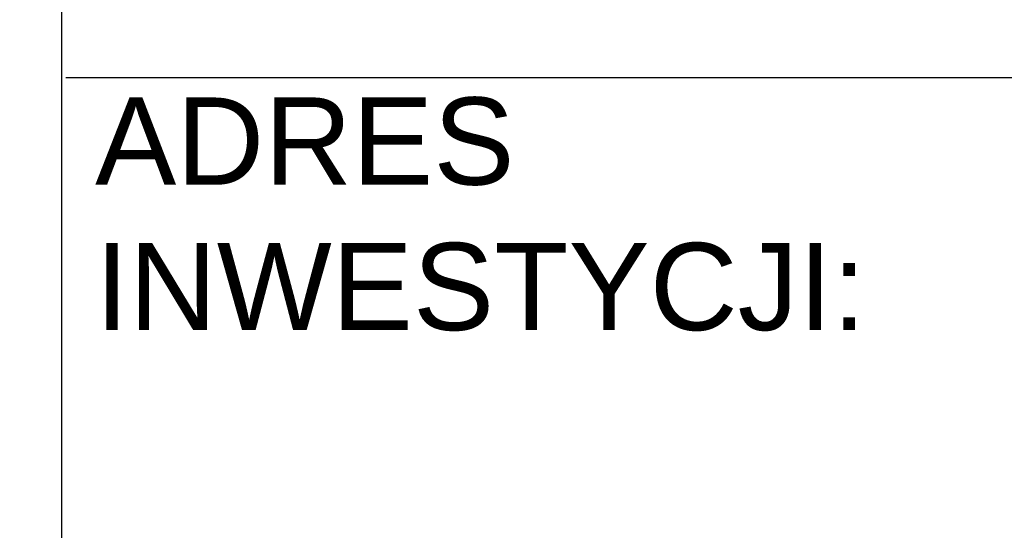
# Model space of a CAD drawing. Header units: millimetres. Extents: x 884 to 1304, y -359 to 61.
# Tile 3 of 10: x 1189 to 1209, y -332 to -322. Entities that reach past the tile are written whole.
import ezdxf

# ---------------------------------------------------------------- set-up
doc = ezdxf.new("R2010")
doc.units = ezdxf.units.MM
doc.header["$XCLIPFRAME"] = 2
doc.layers.add('PDF_A-TABELKA', color=7, linetype='Continuous')
doc.layers.add('PDF_Text', color=7, linetype='Continuous')
doc.layers.add('SQ_TAB TEKST', color=8, linetype='Continuous', lineweight=0)
doc.styles.add('PDF ArialMT', font='arial.ttf')
picture_1 = doc.add_image_def('image1.png', size_in_pixel=(6490, 4735))

# ---------------------------------------------------------------- blocks, each defined once
blk = doc.blocks.new('tabelka')
at = {"layer": 'PDF_A-TABELKA', "lineweight": 25}
for points in [[(26628.5, -28113.82), (26628.5, -27397.28), (25541.98, -27397.28), (25541.98, -28113.82)], [(25541.98, -27397.28), (25541.98, -28019.87)], [(26629.35, -27803.93), (25542.83, -27803.93)]]:
    blk.add_lwpolyline(points, dxfattribs=at)
at = {"layer": 'PDF_Text', "insert": (25548.61, -27830.87), "char_height": 17.2174, "attachment_point": 4, "style": 'PDF ArialMT'}
blk.add_mtext('ADRES\\PINWESTYCJI:', dxfattribs=at)

msp = doc.modelspace()

# ---------------------------------------------------------------- block references
at = {"layer": 'SQ_TAB TEKST', "lineweight": 35, "xscale": 0.1, "yscale": 0.1, "zscale": 0.1}
msp.add_blockref('tabelka', (-1364.032, 2457.26), dxfattribs=at)

# ---------------------------------------------------------------- pictures from other files: only their frames are drawn
at = {"color": 18, "ltscale": 2, "true_color": 0x000000}
image = msp.add_image(picture_1, insert=(893.818, 55.878), size_in_units=(412.606, 301.031), rotation=-90, dxfattribs=at)
image.set_boundary_path([(-0.5, 73.163), (6448.513, 4734.5)])

doc.saveas('drawing.dxf')
